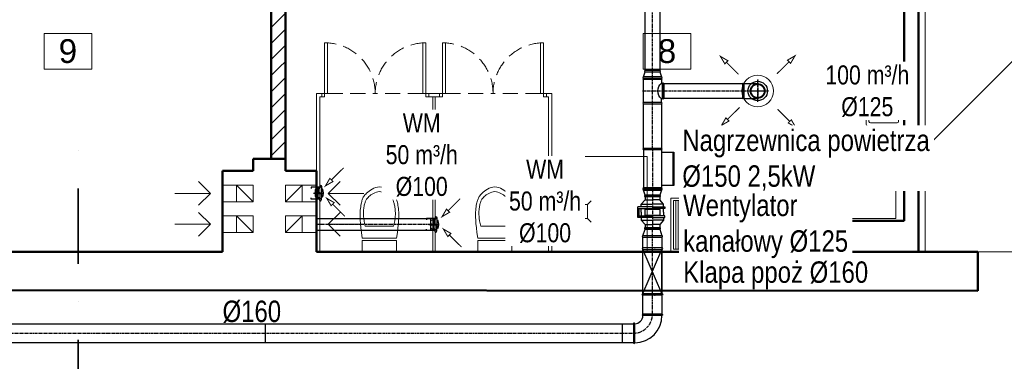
# Model space of a CAD drawing. Header units: millimetres. Extents: x 168402 to 202341, y 205146 to 229271.
# Tile 3 of 56: x 174197 to 175025, y 205809 to 206096. Entities that reach past the tile are written whole.
import ezdxf
from ezdxf.enums import TextEntityAlignment as Align

# ---------------------------------------------------------------- set-up
doc = ezdxf.new("R2010")
doc.units = ezdxf.units.MM
for name, pattern in [('CENTER', [10.16, 6.35, -1.27, 1.27, -1.27]), ('DASHDOT', [25.4, 12.7, -6.35, 0, -6.35]), ('DASHED', [19.05, 12.7, -6.35])]:
    doc.linetypes.add(name, pattern=pattern)
doc.layers.get('0').update_dxf_attribs({"lineweight": 0})
for name, color, linetype, lineweight in [('DRZWI I OKNA', 30, 'Continuous', 9), ('IS_nawiew', 92, 'Continuous', 30), ('kreskowanie', 9, 'Continuous', 5), ('linia - gruba - projektowana', 170, 'Continuous', 50), ('linia - kreskowanie', 9, 'Continuous', 5), ('linia - meble', 5, 'Continuous', 9), ('linia - rzut - gruba - istn.', 250, 'Continuous', 50), ('LINIA CIENKA', 7, 'Continuous', 13), ('LINIA UMEBLOWANIE', 252, 'Continuous', 5), ('OPISY', 251, 'Continuous', 9), ('WOD-KAN', 170, 'Continuous', 9), ('ściana_istniejąca', 7, 'Continuous', 35)]:
    doc.layers.add(name, color=color, linetype=linetype, lineweight=lineweight)
for name, color, linetype in [('WEN_NAW1_ATRYBUT', 6, 'Continuous'), ('WEN_NAW1_OSIE', 250, 'CENTER'), ('WEN_NAW1_ZLICZAC', 150, 'Continuous'), ('WEN_WYW_ATRYBUT', 6, 'Continuous'), ('WEN_WYW_OSIE', 252, 'CENTER'), ('WEN_WYW_ZLICZAC', 1, 'Continuous')]:
    doc.layers.add(name, color=color, linetype=linetype)
doc.styles.add('simplex', font='arial.ttf')
doc.styles.add('STYL_WENTYLE', font='arial.ttf', dxfattribs={"width": 0.8})
pattern_1 = [(45, (-194528.292, -220675.846), (-6.7351921, 6.7351921), [])]

# ---------------------------------------------------------------- blocks, each defined once
blk = doc.blocks.new('KURML-100-C_11')
at = {"ltscale": 4}
for p, q in [((-36.99, 13.7), (-3.425, 13.7)), ((-3.425, 32.195), (-3.425, -15.6)), ((3.425, 32.195), (3.425, -15.6)), ((36.99, 13.7), (3.425, 13.7)), ((-54.8, -12), (-3.425, -12)), ((54.8, -12), (3.425, -12))]:
    blk.add_line(p, q, dxfattribs=at)
for points in [[(-68.5, 0, 0.35032231), (-54.8, -12, 0.1391301), (-36.99, 13.7, 0.1391301)], [(-46.58, 10.96), (-38.36, 16.44), (-38.36, 27.4, -0.41421356), (-27.4, 38.36), (27.4, 38.36, -0.41421356), (38.36, 27.4), (38.36, 16.44), (46.58, 10.96)], [(68.5, 0, -0.35032231), (54.8, -12, -0.1391301), (36.99, 13.7, -0.1391301)]]:
    blk.add_lwpolyline(points, format="xyb", dxfattribs=at)
for points in [[(-61.65, 0), (-50, 0), (-50, 75), (-39.73, 75)], [(-6.165, 38.36), (-6.165, 32.195), (6.165, 32.195), (6.165, 38.36)], [(-3.425, 38.36), (-3.425, 44.525), (3.425, 44.525), (3.425, 38.36)], [(61.65, 0), (50, 0), (50, 75), (39.73, 75)]]:
    blk.add_lwpolyline(points, dxfattribs=at)
blk.add_lwpolyline([(-34.25, -15.6), (34.25, -15.6), (37.675, -17.81, -0.25454545), (-37.675, -17.81)], format="xyb", close=True, dxfattribs=at)
for p in [(0, 0), (0, -27.4)]:
    blk.add_point(p, dxfattribs=at)
at = {"layer": 'WEN_WYW_OSIE', "ltscale": 4}
for p, q in [((-8.4, 0), (8.4, 0)), ((0, 54.8), (0, -27.4))]:
    blk.add_line(p, q, dxfattribs=at)
at = {"layer": 'WEN_WYW_ATRYBUT', "ltscale": 4, "style": 'STYL_WENTYLE', "width": 0.8, "flags": 8}
blk.add_attdef('WENTYLE', text='', height=50, dxfattribs=at).set_placement((0, 0), align=Align.BOTTOM_LEFT)
blk = doc.blocks.new('SR-100CWYW_958-2584218934_14')
at = {"ltscale": 4}
blk.add_lwpolyline([(0, -50), (0, 50), (958.3, 50), (958.3, -50)], close=True, dxfattribs=at)
for p in [(0, 0), (958.3, 0)]:
    blk.add_point(p, dxfattribs=at)
at = {"layer": 'WEN_WYW_OSIE', "ltscale": 4}
blk.add_line((0, 0), (958.3, 0), dxfattribs=at)
at = {"layer": 'WEN_WYW_ATRYBUT', "ltscale": 4, "style": 'STYL_WENTYLE', "width": 0.8, "flags": 8}
blk.add_attdef('WENTYLE', text='', height=50, dxfattribs=at).set_placement((479.1, 0), align=Align.BOTTOM_LEFT)
at = {"layer": 'WEN_WYW_OSIE', "ltscale": 4, "style": 'STYL_WENTYLE', "width": 0.8, "flags": 8}
blk.add_attdef('FI_KANALU', text='', height=40, dxfattribs=at).set_placement((479.1, 100), align=Align.MIDDLE_CENTER)
blk = doc.blocks.new('WentyleSpiroDV-PP_125-320_12')
for p, q in [((63.7, 94), (26.1, 62.5)), ((85.2, 94), (63.7, 94)), ((63.7, 94), (63.7, 0)), ((131, 94), (101.2, 94)), ((131, 94), (160.8, 94)), ((176.8, 94), (198.3, 94)), ((198.3, 94), (198.3, 0)), ((198.3, 94), (235.9, 62.5)), ((0, 62.5), (26.1, 62.5)), ((0, 62.5), (0, -62.5)), ((26.1, 62.5), (26.1, 0)), ((26.1, -62.5), (26.1, 0)), ((63.7, -94), (63.7, 0)), ((85.2, 0), (85.2, -123.7)), ((101.2, -123.7), (101.2, 0)), ((160.8, -123.7), (160.8, 0)), ((176.8, 0), (176.8, -123.7)), ((198.3, -94), (198.3, 0)), ((235.9, 62.5), (235.9, 0)), ((235.9, 62.5), (262, 62.5)), ((235.9, -62.5), (235.9, 0)), ((262, -62.5), (262, 62.5)), ((262, 62.5), (262, -62.5)), ((0, -62.5), (26.1, -62.5)), ((63.7, -94), (26.1, -62.5)), ((198.3, -94), (235.9, -62.5)), ((235.9, -62.5), (262, -62.5)), ((85.2, -94), (63.7, -94)), ((176.8, -123.7), (85.2, -123.7)), ((131, -94), (101.2, -94)), ((160.8, -112.7), (101.2, -112.7)), ((131, -94), (160.8, -94)), ((176.8, -94), (198.3, -94))]:
    blk.add_line(p, q)
for points in [[(85.2, 0), (85.2, 101.9, -0.414214), (88.1, 104.8), (98.3, 104.8, -0.414214), (101.2, 101.9), (101.2, 0)], [(176.8, 0), (176.8, 101.9, 0.414214), (173.9, 104.8), (163.7, 104.8, 0.414214), (160.8, 101.9), (160.8, 0)]]:
    blk.add_lwpolyline(points, format="xyb")
blk.add_lwpolyline([(107.2, -64.5), (155.3, -64.5), (155.3, 63.7), (107.2, 63.7)], close=True)
blk = doc.blocks.new('DV-PP_125320_12')
at = {"ltscale": 4}
for p in [(0, 0), (262, 0)]:
    blk.add_point(p, dxfattribs=at)
at = {"layer": 'WEN_NAW1_OSIE', "ltscale": 4}
blk.add_line((0, 0), (262, 0), dxfattribs=at)
at = {"ltscale": 4}
blk.add_blockref('WentyleSpiroDV-PP_125-320_12', (0, 0), dxfattribs=at)
at = {"layer": 'WEN_NAW1_ATRYBUT', "ltscale": 4, "style": 'STYL_WENTYLE', "width": 0.8, "flags": 8}
blk.add_attdef('WENTYLE', text='', height=50, dxfattribs=at).set_placement((0, 0), align=Align.BOTTOM_LEFT)
blk = doc.blocks.new('B16090CNW1_23')
at = {"ltscale": 4}
for points in [[(-160, -80), (-160, 80, -1), (-148.8, 80), (-148.8, -80, -1)], [(-80, -160), (80, -160, 1), (80, -148.8), (-80, -148.8, 1)]]:
    blk.add_lwpolyline(points, format="xyb", close=True, dxfattribs=at)
for radius in [228.8, 68.8]:
    blk.add_arc((-148.8, -148.8), radius, 0, 90, dxfattribs=at)
for p in [(-160, 0), (0, -160)]:
    blk.add_point(p, dxfattribs=at)
at = {"layer": 'WEN_NAW1_OSIE', "ltscale": 4}
blk.add_arc((-160, -160), 160, 0, 90, dxfattribs=at)
at = {"layer": 'WEN_NAW1_ATRYBUT', "ltscale": 4, "style": 'STYL_WENTYLE', "width": 0.8, "flags": 8}
blk.add_attdef('WENTYLE', text='', height=50, dxfattribs=at).set_placement((-80, -160), align=Align.BOTTOM_LEFT)
blk = doc.blocks.new('SR-160CNW1_6090-5360229558_14')
at = {"ltscale": 4}
for p, q in [((3000, -80), (3000, 80)), ((6000, -80), (6000, 80))]:
    blk.add_line(p, q, dxfattribs=at)
blk.add_lwpolyline([(0, -80), (0, 80), (6090.5, 80), (6090.5, -80)], close=True, dxfattribs=at)
for p in [(0, 0), (6090.5, 0)]:
    blk.add_point(p, dxfattribs=at)
at = {"layer": 'WEN_NAW1_OSIE', "ltscale": 4}
blk.add_line((0, 0), (6090.5, 0), dxfattribs=at)
at = {"layer": 'WEN_NAW1_ATRYBUT', "ltscale": 4, "style": 'STYL_WENTYLE', "width": 0.8, "flags": 8}
blk.add_attdef('WENTYLE', text='', height=50, dxfattribs=at).set_placement((3045.3, 0), align=Align.BOTTOM_LEFT)
at = {"layer": 'WEN_NAW1_OSIE', "ltscale": 4, "style": 'STYL_WENTYLE', "width": 0.8, "flags": 8}
blk.add_attdef('FI_KANALU', text='', height=40, dxfattribs=at).set_placement((3045.3, 40), align=Align.MIDDLE_CENTER)
blk = doc.blocks.new('RCL160125CNW1_11')
at = {"ltscale": 4}
for p, q in [((11.2, 80), (66.8, 62.5)), ((66.8, -62.5), (11.2, -80))]:
    blk.add_line(p, q, dxfattribs=at)
for points in [[(0, 80), (0, -80, 1), (11.2, -80), (11.2, 80, 1)], [(78, -62.5), (78, 62.5, 1), (66.8, 62.5), (66.8, -62.5, 1)]]:
    blk.add_lwpolyline(points, format="xyb", close=True, dxfattribs=at)
for p in [(0, 0), (78, 0)]:
    blk.add_point(p, dxfattribs=at)
at = {"layer": 'WEN_NAW1_OSIE', "ltscale": 4}
blk.add_line((0, 0), (78, 0), dxfattribs=at)
at = {"layer": 'WEN_NAW1_ATRYBUT', "ltscale": 4, "style": 'STYL_WENTYLE', "width": 0.8, "flags": 8}
blk.add_attdef('WENTYLE', text='', height=50, dxfattribs=at).set_placement((0, 0), align=Align.BOTTOM_LEFT)
blk = doc.blocks.new('SR-160CNW1_647-8922781505_14')
at = {"ltscale": 4}
blk.add_lwpolyline([(0, -80), (0, 80), (647.9, 80), (647.9, -80)], close=True, dxfattribs=at)
for p in [(0, 0), (647.9, 0)]:
    blk.add_point(p, dxfattribs=at)
at = {"layer": 'WEN_NAW1_OSIE', "ltscale": 4}
blk.add_line((0, 0), (647.9, 0), dxfattribs=at)
at = {"layer": 'WEN_NAW1_ATRYBUT', "ltscale": 4, "style": 'STYL_WENTYLE', "width": 0.8, "flags": 8}
blk.add_attdef('WENTYLE', text='', height=50, dxfattribs=at).set_placement((323.9, 0), align=Align.BOTTOM_LEFT)
at = {"layer": 'WEN_NAW1_OSIE', "ltscale": 4, "style": 'STYL_WENTYLE', "width": 0.8, "flags": 8}
blk.add_attdef('FI_KANALU', text='', height=40, dxfattribs=at).set_placement((323.9, 40), align=Align.MIDDLE_CENTER)
blk = doc.blocks.new('RCL150125CNW1_11')
at = {"ltscale": 4}
for p, q in [((10.5, 75), (53.5, 62.5)), ((53.5, -62.5), (10.5, -75))]:
    blk.add_line(p, q, dxfattribs=at)
for points in [[(0, 75), (0, -75, 1), (10.5, -75), (10.5, 75, 1)], [(64, -62.5), (64, 62.5, 1), (53.5, 62.5), (53.5, -62.5, 1)]]:
    blk.add_lwpolyline(points, format="xyb", close=True, dxfattribs=at)
for p in [(0, 0), (64, 0)]:
    blk.add_point(p, dxfattribs=at)
at = {"layer": 'WEN_NAW1_OSIE', "ltscale": 4}
blk.add_line((0, 0), (64, 0), dxfattribs=at)
at = {"layer": 'WEN_NAW1_ATRYBUT', "ltscale": 4, "style": 'STYL_WENTYLE', "width": 0.8, "flags": 8}
blk.add_attdef('WENTYLE', text='', height=50, dxfattribs=at).set_placement((0, 0), align=Align.BOTTOM_LEFT)
blk = doc.blocks.new('HDE-15020_11')
at = {"ltscale": 4}
for p, q in [((30, 170), (310, 170)), ((10.5, 75), (329.5, 75)), ((10.5, -75), (329.5, -75))]:
    blk.add_line(p, q, dxfattribs=at)
blk.add_lwpolyline([(30, 75), (30, 180), (310, 180), (310, 75)], dxfattribs=at)
for points in [[(0, -75), (0, 75, -1), (10.5, 75), (10.5, -75, -1)], [(340, -75), (340, 75, 1), (329.5, 75), (329.5, -75, 1)]]:
    blk.add_lwpolyline(points, format="xyb", close=True, dxfattribs=at)
for p in [(0, 0), (340, 0)]:
    blk.add_point(p, dxfattribs=at)
at = {"layer": 'WEN_NAW1_OSIE', "ltscale": 4}
blk.add_line((0, 0), (340, 0), dxfattribs=at)
at = {"layer": 'WEN_NAW1_ATRYBUT', "ltscale": 4, "style": 'STYL_WENTYLE', "width": 0.8, "flags": 8}
blk.add_attdef('WENTYLE', text='', height=50, dxfattribs=at).set_placement((170, 340), align=Align.BOTTOM_LEFT)
blk = doc.blocks.new('SR-150CNW1_375-6131038925_14')
at = {"ltscale": 4}
blk.add_lwpolyline([(0, -75), (0, 75), (375.6, 75), (375.6, -75)], close=True, dxfattribs=at)
for p in [(0, 0), (375.6, 0)]:
    blk.add_point(p, dxfattribs=at)
at = {"layer": 'WEN_NAW1_OSIE', "ltscale": 4}
blk.add_line((0, 0), (375.6, 0), dxfattribs=at)
at = {"layer": 'WEN_NAW1_ATRYBUT', "ltscale": 4, "style": 'STYL_WENTYLE', "width": 0.8, "flags": 8}
blk.add_attdef('WENTYLE', text='', height=50, dxfattribs=at).set_placement((187.8, 0), align=Align.BOTTOM_LEFT)
at = {"layer": 'WEN_NAW1_OSIE', "ltscale": 4, "style": 'STYL_WENTYLE', "width": 0.8, "flags": 8}
blk.add_attdef('FI_KANALU', text='', height=40, dxfattribs=at).set_placement((187.8, 37.5), align=Align.MIDDLE_CENTER)
blk = doc.blocks.new('TCP150125CNW1_12')
at = {"ltscale": 4}
blk.add_line((-10.5, -75), (-204.5, -75), dxfattribs=at)
for points in [[(-204.5, 75), (-174.5, 75, 0.414214), (-170, 79.5), (-170, 84.5)], [(-10.5, 75), (-40.5, 75, -0.414214), (-45, 79.5), (-45, 84.5)], [(-40.5, 75, -0.447761), (-174.5, 75, -0.447761)]]:
    blk.add_lwpolyline(points, format="xyb", dxfattribs=at)
for points in [[(-170, 95), (-45, 95, -1), (-45, 84.5), (-170, 84.5, -1)], [(-215, -75), (-215, 75, -1), (-204.5, 75), (-204.5, -75, -1)], [(0, -75), (0, 75, 1), (-10.5, 75), (-10.5, -75, 1)]]:
    blk.add_lwpolyline(points, format="xyb", close=True, dxfattribs=at)
for p in [(-107.5, 95), (-215, 0), (0, 0)]:
    blk.add_point(p, dxfattribs=at)
at = {"layer": 'WEN_NAW1_OSIE', "ltscale": 4}
for p, q in [((-107.5, -85), (-107.5, 95)), ((0, 0), (-215, 0))]:
    blk.add_line(p, q, dxfattribs=at)
at = {"layer": 'WEN_NAW1_ATRYBUT', "ltscale": 4, "style": 'STYL_WENTYLE', "width": 0.8, "flags": 8}
blk.add_attdef('WENTYLE', text='', height=50, dxfattribs=at).set_placement((-375.3, 0), align=Align.BOTTOM_LEFT)
blk = doc.blocks.new('SR-125CNW1_664-4071665269_14')
at = {"ltscale": 4}
blk.add_lwpolyline([(0, -62.5), (0, 62.5), (664.4, 62.5), (664.4, -62.5)], close=True, dxfattribs=at)
for p in [(0, 0), (664.4, 0)]:
    blk.add_point(p, dxfattribs=at)
at = {"layer": 'WEN_NAW1_OSIE', "ltscale": 4}
blk.add_line((0, 0), (664.4, 0), dxfattribs=at)
at = {"layer": 'WEN_NAW1_ATRYBUT', "ltscale": 4, "style": 'STYL_WENTYLE', "width": 0.8, "flags": 8}
blk.add_attdef('WENTYLE', text='', height=50, dxfattribs=at).set_placement((332.2, 0), align=Align.BOTTOM_LEFT)
at = {"layer": 'WEN_NAW1_OSIE', "ltscale": 4, "style": 'STYL_WENTYLE', "width": 0.8, "flags": 8}
blk.add_attdef('FI_KANALU', text='', height=40, dxfattribs=at).set_placement((332.2, 125), align=Align.MIDDLE_CENTER)
blk = doc.blocks.new('B12590CNW1_13')
at = {"ltscale": 4}
for p, q in [((-62.5, 8.75), (-62.5, 125)), ((62.5, 8.75), (62.5, 125))]:
    blk.add_line(p, q, dxfattribs=at)
blk.add_lwpolyline([(62.5, 0), (-62.5, 0, -1), (-62.5, 8.75), (62.5, 8.75, -1)], format="xyb", close=True, dxfattribs=at)
blk.add_circle((0, 125), 62.5, dxfattribs=at)
blk.add_point((0, 0), dxfattribs=at)
at = {"layer": 'WEN_NAW1_OSIE', "ltscale": 4}
for p, q in [((0, 0), (0, 192.5)), ((-67.5, 125), (67.5, 125))]:
    blk.add_line(p, q, dxfattribs=at)
at = {"layer": 'WEN_NAW1_ATRYBUT', "ltscale": 4, "style": 'STYL_WENTYLE', "width": 0.8, "flags": 8}
blk.add_attdef('WENTYLE', text='', height=50, dxfattribs=at).set_placement((62.5, 0), align=Align.BOTTOM_LEFT)
blk = doc.blocks.new('SR-125CNW1_2539-3024312917_14')
at = {"ltscale": 4}
blk.add_lwpolyline([(0, -62.5), (0, 62.5), (2539.3, 62.5), (2539.3, -62.5)], close=True, dxfattribs=at)
for p in [(0, 0), (2539.3, 0)]:
    blk.add_point(p, dxfattribs=at)
at = {"layer": 'WEN_NAW1_OSIE', "ltscale": 4}
blk.add_line((0, 0), (2539.3, 0), dxfattribs=at)
at = {"layer": 'WEN_NAW1_ATRYBUT', "ltscale": 4, "style": 'STYL_WENTYLE', "width": 0.8, "flags": 8}
blk.add_attdef('WENTYLE', text='', height=50, dxfattribs=at).set_placement((1269.7, 0), align=Align.BOTTOM_LEFT)
at = {"layer": 'WEN_NAW1_OSIE', "ltscale": 4, "style": 'STYL_WENTYLE', "width": 0.8, "flags": 8}
blk.add_attdef('FI_KANALU', text='', height=40, dxfattribs=at).set_placement((1269.7, 125), align=Align.MIDDLE_CENTER)
blk = doc.blocks.new('KURML-125-C_12')
at = {"ltscale": 4}
for radius in [82, 57.4]:
    blk.add_circle((0, 0), radius, dxfattribs=at)
for p in [(0, 90.2), (0, 0)]:
    blk.add_point(p, dxfattribs=at)
at = {"layer": 'WEN_NAW1_OSIE', "ltscale": 4}
for p, q in [((0, -90.2), (0, 90.2)), ((-90.2, 0), (90.2, 0))]:
    blk.add_line(p, q, dxfattribs=at)
at = {"layer": 'WEN_NAW1_ATRYBUT', "ltscale": 4, "style": 'STYL_WENTYLE', "width": 0.8, "flags": 8}
blk.add_attdef('WENTYLE', text='', height=50, dxfattribs=at).set_placement((0, 0), align=Align.BOTTOM_LEFT)
blk = doc.blocks.new('G$C9486D961')
at = {"color": 0, "const_width": 0.874}
for points in [[(16.46, 45.69), (6.25, 55.86), (4.96, 54.56), (1.24, 60.85), (7.54, 57.16), (6.25, 55.86)], [(48.71, 46.21), (58.93, 56.38), (60.22, 55.08), (63.94, 61.36), (57.64, 57.67), (58.93, 56.38)], [(17.34, 18.02), (7.13, 7.85), (5.83, 9.15), (2.11, 2.86), (8.42, 6.56), (7.13, 7.85)], [(49.31, 16.39), (59.52, 6.22), (60.81, 7.52), (64.53, 1.23), (58.23, 4.92), (59.52, 6.22)]]:
    blk.add_lwpolyline(points, dxfattribs=at)
blk.add_circle((32.54, 31.76), 13.21)
blk = doc.blocks.new('PÓŁKA ZE STALI')
at = {"layer": 'LINIA UMEBLOWANIE'}
for p, q in [((13251.78, 1323.45), (13251.78, 1379.45)), ((13251.78, 1379.45), (13292.78, 1379.45)), ((13292.78, 1377.45), (13251.78, 1377.45)), ((13292.78, 1375.45), (13251.78, 1375.45)), ((13292.78, 1379.45), (13292.78, 1323.45)), ((13292.78, 1373.45), (13251.78, 1373.45)), ((13292.78, 1371.45), (13251.78, 1371.45)), ((13292.78, 1369.45), (13251.78, 1369.45)), ((13292.78, 1367.45), (13251.78, 1367.45)), ((13292.78, 1365.45), (13251.78, 1365.45)), ((13292.78, 1363.45), (13251.78, 1363.45)), ((13292.78, 1361.45), (13251.78, 1361.45)), ((13292.78, 1359.45), (13251.78, 1359.45)), ((13292.78, 1357.45), (13251.78, 1357.45)), ((13292.78, 1355.45), (13251.78, 1355.45)), ((13292.78, 1353.45), (13251.78, 1353.45)), ((13292.78, 1351.45), (13251.78, 1351.45)), ((13292.78, 1349.45), (13251.78, 1349.45)), ((13292.78, 1347.45), (13251.78, 1347.45)), ((13292.78, 1345.45), (13251.78, 1345.45)), ((13292.78, 1343.45), (13251.78, 1343.45)), ((13292.78, 1341.45), (13251.78, 1341.45)), ((13292.78, 1339.45), (13251.78, 1339.45)), ((13292.78, 1337.45), (13251.78, 1337.45)), ((13292.78, 1335.45), (13251.78, 1335.45)), ((13292.78, 1333.45), (13251.78, 1333.45)), ((13292.78, 1331.45), (13251.78, 1331.45)), ((13292.78, 1329.45), (13251.78, 1329.45)), ((13292.78, 1327.45), (13251.78, 1327.45)), ((13292.78, 1325.45), (13251.78, 1325.45)), ((13292.78, 1323.45), (13251.78, 1323.45))]:
    blk.add_line(p, q, dxfattribs=at)
blk.add_lwpolyline([(13294.78, 1321.45), (13249.78, 1321.45), (13249.78, 1381.45), (13294.78, 1381.45), (13294.78, 1321.45)], dxfattribs=at)
blk = doc.blocks.new('G$C2A3AD980')
at = {"layer": 'kreskowanie'}
h = blk.add_hatch(dxfattribs=at)
h.set_pattern_fill('ANSI31', color=252, scale=3)
h.set_pattern_definition(pattern_1)
h.paths.add_polyline_path([(1277.98, 580), (1289.98, 580), (1289.98, 630), (1277.98, 630)])
h.paths.add_polyline_path([(1277.98, 553), (1289.98, 553), (1289.98, 580), (1277.98, 580)])
h.paths.add_polyline_path([(1137, 789), (1137, 777), (1262.97, 777), (1262.97, 779), (1262.98, 789)])
h = blk.add_hatch(dxfattribs=at)
h.set_pattern_fill('ANSI31', color=252, scale=3)
h.set_pattern_definition(pattern_1)
h.paths.add_polyline_path([(1278, 630), (1290, 630), (1290, 777), (1278, 777)])
at = {"layer": 'linia - kreskowanie'}
h = blk.add_hatch(dxfattribs=at)
h.set_pattern_fill('ANSI31', color=252, scale=40)
h.set_pattern_definition([(45, (-137908.59, -188419.79), (-89.80256, 89.80256), [])])
h.paths.add_polyline_path([(4304.43, 1502.92), (4311.52, 1528.83), (4535.21, 1553.06), (4434.74, 2480.63), (1507.36, 2163.55), (1575.53, 1534.23), (1712.25, 1549.04), (1712.17, 1321.49), (1712.17, 1120.89), (1822.04, 1120.89), (1822.04, 462.89), (4539.79, 462.89), (4539.79, 1095.89), (4304.86, 1095.89)])
at = {"layer": 'DRZWI I OKNA', "color": 252}
for p, q in [((1322.97, 608), (1322.97, 650.5)), ((1322.97, 650.5), (1325.47, 650.5)), ((1325.47, 650.5), (1325.47, 608)), ((1407.97, 650.5), (1405.47, 650.5)), ((1405.47, 650.5), (1405.47, 608)), ((1407.97, 608), (1407.97, 650.5)), ((1421.97, 608), (1421.97, 650.5)), ((1421.97, 650.5), (1424.47, 650.5)), ((1424.47, 650.5), (1424.47, 608)), ((1506.97, 650.5), (1504.47, 650.5)), ((1504.47, 650.5), (1504.47, 608)), ((1506.97, 608), (1506.97, 650.5)), ((1322.97, 608), (1320.47, 608)), ((1322.97, 605), (1320.47, 605)), ((1322.97, 605), (1322.97, 608)), ((1325.47, 608), (1322.97, 608)), ((1405.47, 608), (1407.97, 608)), ((1407.97, 605), (1407.97, 608)), ((1407.97, 608), (1410.47, 608)), ((1407.97, 605), (1410.47, 605)), ((1421.97, 608), (1419.47, 608)), ((1421.97, 605), (1419.47, 605)), ((1421.97, 605), (1421.97, 608)), ((1424.47, 608), (1421.97, 608)), ((1504.47, 608), (1506.97, 608)), ((1506.97, 605), (1506.97, 608)), ((1506.97, 608), (1509.47, 608)), ((1506.97, 605), (1509.47, 605))]:
    blk.add_line(p, q, dxfattribs=at)
at = {"layer": 'DRZWI I OKNA', "color": 252, "linetype": 'DASHED'}
for p, q in [((1325.47, 608), (1365.47, 608)), ((1405.47, 608), (1365.47, 608)), ((1424.47, 608), (1464.47, 608)), ((1504.47, 608), (1464.47, 608))]:
    blk.add_line(p, q, dxfattribs=at)
for centre, start, end in [((1322.97, 608), 0, 90), ((1407.97, 608), 90, 180), ((1421.97, 608), 0, 90), ((1506.97, 608), 90, 180)]:
    blk.add_arc(centre, 42.5, start, end, dxfattribs=at)
at = {"layer": 'linia - gruba - projektowana', "color": 252}
for p, q in [((1810, 501), (1810, 1108)), ((1822, 475), (1822, 1108)), ((1263, 543), (1263, 553)), ((1290, 553), (1263, 553)), ((1290, 543), (1290, 553)), ((1237, 475), (1237, 543)), ((1263, 543), (1237, 543)), ((1316, 543), (1290, 543)), ((1316, 475), (1316, 543)), ((1746, 475), (1746, 501)), ((1746, 501), (1810, 501)), ((1237, 475), (841.5, 475)), ((1316, 475), (1746, 475)), ((1746, 475), (1872, 475)), ((1822, 475), (1872, 475)), ((1872, 442), (1872, 475)), ((1872, 442), (930.17, 442.65))]:
    blk.add_line(p, q, dxfattribs=at)
at = {"layer": 'linia - meble', "color": 3}
for p, q in [((1357.08, 496.33), (1380.92, 496.33)), ((1454.08, 496.33), (1477.92, 496.33)), ((1354.6, 486.3), (1383.4, 486.3)), ((1354.6, 484.3), (1354.6, 474.5)), ((1354.6, 484.3), (1383.4, 484.3)), ((1383.4, 484.3), (1383.4, 474.5)), ((1451.6, 486.3), (1480.4, 486.3)), ((1451.6, 484.3), (1451.6, 474.5)), ((1451.6, 484.3), (1480.4, 484.3)), ((1480.4, 484.3), (1480.4, 474.5))]:
    blk.add_line(p, q, dxfattribs=at)
for points in [[(1354.6, 486.3), (1353.94, 491.04), (1353.45, 495.12), (1353.11, 498.61), (1352.89, 501.58), (1352.79, 504.12), (1352.77, 506.28), (1352.83, 508.16), (1352.93, 509.81), (1353.07, 511.32), (1353.24, 512.69), (1353.43, 513.93), (1353.64, 515.07), (1353.87, 516.1), (1354.11, 517.03), (1354.35, 517.89), (1354.6, 518.67), (1354.85, 519.4), (1355.13, 520.07), (1355.44, 520.72), (1355.81, 521.36), (1356.26, 522.01), (1356.8, 522.68), (1357.47, 523.4), (1358.27, 524.17), (1359.22, 525.02), (1360.31, 525.9), (1361.53, 526.77), (1362.86, 527.59), (1364.29, 528.32), (1365.79, 528.9), (1367.37, 529.31), (1369, 529.5)], [(1357.08, 496.33), (1356.55, 498.75), (1356.16, 500.92), (1355.88, 502.87), (1355.71, 504.62), (1355.63, 506.19), (1355.62, 507.61), (1355.66, 508.9), (1355.75, 510.08), (1355.86, 511.17), (1355.99, 512.19), (1356.15, 513.13), (1356.31, 513.99), (1356.49, 514.79), (1356.68, 515.53), (1356.88, 516.21), (1357.08, 516.84), (1357.28, 517.42), (1357.5, 517.96), (1357.76, 518.48), (1358.06, 518.99), (1358.43, 519.51), (1358.88, 520.04), (1359.44, 520.62), (1360.11, 521.24), (1360.92, 521.91), (1361.84, 522.62), (1362.86, 523.31), (1363.97, 523.97), (1365.16, 524.55), (1366.4, 525.02), (1367.69, 525.35), (1369, 525.5)], [(1383.4, 486.3), (1384.06, 491.04), (1384.55, 495.12), (1384.89, 498.61), (1385.11, 501.58), (1385.21, 504.12), (1385.23, 506.28), (1385.17, 508.16), (1385.07, 509.81), (1384.93, 511.32), (1384.76, 512.69), (1384.57, 513.93), (1384.36, 515.07), (1384.13, 516.1), (1383.89, 517.03), (1383.65, 517.89), (1383.4, 518.67), (1383.15, 519.4), (1382.87, 520.07), (1382.56, 520.72), (1382.19, 521.36), (1381.74, 522.01), (1381.2, 522.68), (1380.53, 523.4), (1379.73, 524.17), (1378.78, 525.02), (1377.69, 525.9), (1376.47, 526.77), (1375.14, 527.59), (1373.71, 528.32), (1372.21, 528.9), (1370.63, 529.31), (1369, 529.5)], [(1380.92, 496.33), (1381.45, 498.75), (1381.84, 500.92), (1382.12, 502.87), (1382.29, 504.62), (1382.37, 506.19), (1382.38, 507.61), (1382.34, 508.9), (1382.25, 510.08), (1382.14, 511.17), (1382.01, 512.19), (1381.85, 513.13), (1381.69, 513.99), (1381.51, 514.79), (1381.32, 515.53), (1381.12, 516.21), (1380.92, 516.84), (1380.72, 517.42), (1380.5, 517.96), (1380.24, 518.48), (1379.94, 518.99), (1379.57, 519.51), (1379.12, 520.04), (1378.56, 520.62), (1377.89, 521.24), (1377.08, 521.91), (1376.16, 522.62), (1375.14, 523.31), (1374.03, 523.97), (1372.84, 524.55), (1371.6, 525.02), (1370.31, 525.35), (1369, 525.5)], [(1451.6, 486.3), (1450.94, 491.04), (1450.45, 495.12), (1450.11, 498.61), (1449.89, 501.58), (1449.79, 504.12), (1449.77, 506.28), (1449.83, 508.16), (1449.93, 509.81), (1450.07, 511.32), (1450.24, 512.69), (1450.43, 513.93), (1450.64, 515.07), (1450.87, 516.1), (1451.11, 517.03), (1451.35, 517.89), (1451.6, 518.67), (1451.85, 519.4), (1452.13, 520.07), (1452.44, 520.72), (1452.81, 521.36), (1453.26, 522.01), (1453.8, 522.68), (1454.47, 523.4), (1455.27, 524.17), (1456.22, 525.02), (1457.31, 525.9), (1458.53, 526.77), (1459.86, 527.59), (1461.29, 528.32), (1462.79, 528.9), (1464.37, 529.31), (1466, 529.5)], [(1454.08, 496.33), (1453.55, 498.75), (1453.16, 500.92), (1452.88, 502.87), (1452.71, 504.62), (1452.63, 506.19), (1452.62, 507.61), (1452.66, 508.9), (1452.75, 510.08), (1452.86, 511.17), (1452.99, 512.19), (1453.15, 513.13), (1453.31, 513.99), (1453.49, 514.79), (1453.68, 515.53), (1453.88, 516.21), (1454.08, 516.84), (1454.28, 517.42), (1454.5, 517.96), (1454.76, 518.48), (1455.06, 518.99), (1455.43, 519.51), (1455.88, 520.04), (1456.44, 520.62), (1457.11, 521.24), (1457.92, 521.91), (1458.84, 522.62), (1459.86, 523.31), (1460.97, 523.97), (1462.16, 524.55), (1463.4, 525.02), (1464.69, 525.35), (1466, 525.5)], [(1480.4, 486.3), (1481.06, 491.04), (1481.55, 495.12), (1481.89, 498.61), (1482.11, 501.58), (1482.21, 504.12), (1482.23, 506.28), (1482.17, 508.16), (1482.07, 509.81), (1481.93, 511.32), (1481.76, 512.69), (1481.57, 513.93), (1481.36, 515.07), (1481.13, 516.1), (1480.89, 517.03), (1480.65, 517.89), (1480.4, 518.67), (1480.15, 519.4), (1479.87, 520.07), (1479.56, 520.72), (1479.19, 521.36), (1478.74, 522.01), (1478.2, 522.68), (1477.53, 523.4), (1476.73, 524.17), (1475.78, 525.02), (1474.69, 525.9), (1473.47, 526.77), (1472.14, 527.59), (1470.71, 528.32), (1469.21, 528.9), (1467.63, 529.31), (1466, 529.5)], [(1477.92, 496.33), (1478.45, 498.75), (1478.84, 500.92), (1479.12, 502.87), (1479.29, 504.62), (1479.37, 506.19), (1479.38, 507.61), (1479.34, 508.9), (1479.25, 510.08), (1479.14, 511.17), (1479.01, 512.19), (1478.85, 513.13), (1478.69, 513.99), (1478.51, 514.79), (1478.32, 515.53), (1478.12, 516.21), (1477.92, 516.84), (1477.72, 517.42), (1477.5, 517.96), (1477.24, 518.48), (1476.94, 518.99), (1476.57, 519.51), (1476.12, 520.04), (1475.56, 520.62), (1474.89, 521.24), (1474.08, 521.91), (1473.16, 522.62), (1472.14, 523.31), (1471.03, 523.97), (1469.84, 524.55), (1468.6, 525.02), (1467.31, 525.35), (1466, 525.5)]]:
    blk.add_lwpolyline(points, dxfattribs=at)
at = {"layer": 'linia - rzut - gruba - istn.', "color": 252, "ltscale": 1.2}
for p, q in [((1278, 553), (1278, 777)), ((1290, 553), (1290, 777))]:
    blk.add_line(p, q, dxfattribs=at)
at = {"layer": 'LINIA CIENKA', "color": 252}
for p, q in [((1316, 608), (1316, 475)), ((1320.5, 608), (1316, 608)), ((1319, 605), (1319, 475)), ((1320.5, 605), (1319, 605)), ((1320.5, 605), (1320.5, 608)), ((1410.47, 605), (1410.47, 608)), ((1410.47, 608), (1419.47, 608)), ((1415.97, 605), (1410.47, 605)), ((1413.97, 605.09), (1413.97, 475)), ((1415.97, 605.09), (1415.97, 475)), ((1419.47, 605), (1415.97, 605)), ((1419.47, 605), (1419.47, 608)), ((1419.47, 608), (1419.47, 608)), ((1509.47, 605), (1509.47, 608)), ((1509.47, 608), (1514, 608)), ((1509.47, 605), (1511, 605)), ((1511, 605), (1511, 475)), ((1514, 608), (1514, 475)), ((1217, 534), (1227, 524)), ((1249, 531), (1237, 531)), ((1249, 531), (1263, 517)), ((1304, 531), (1290, 517)), ((1304, 531), (1316, 531)), ((1336, 534), (1326, 524)), ((1227, 524), (1197, 524)), ((1217, 514), (1227, 524)), ((1326, 524), (1356, 524)), ((1336, 514), (1326, 524)), ((1249, 517), (1237, 517)), ((1304, 517), (1316, 517)), ((1217, 508), (1227, 498)), ((1249, 505), (1237, 505)), ((1249, 505), (1263, 491)), ((1304, 505), (1290, 491)), ((1304, 505), (1316, 505)), ((1336, 508), (1326, 498)), ((1227, 498), (1197, 498)), ((1217, 488), (1227, 498)), ((1326, 498), (1356, 498)), ((1336, 488), (1326, 498)), ((1249, 491), (1237, 491)), ((1304, 491), (1316, 491))]:
    blk.add_line(p, q, dxfattribs=at)
blk.add_lwpolyline([(4447.54, 2493.49), (1513.2, 2175.66), (1581.37, 1546.34), (1718.09, 1561.15), (1718.01, 1333.6), (1718.01, 1333.6), (1718.01, 1133), (1827.52, 1133), (1827.52, 475), (4545.63, 475), (4545.63, 1108), (4310.7, 1108), (4310.57, 1231.24)], dxfattribs=at)
for points in [[(1514, 475), (1594, 475.09), (1594, 555.09), (1514, 555.09)], [(1263, 531), (1249, 531), (1249, 517), (1263, 517)], [(1290, 531), (1304, 531), (1304, 517), (1290, 517)], [(1263, 505), (1249, 505), (1249, 491), (1263, 491)], [(1290, 505), (1304, 505), (1304, 491), (1290, 491)]]:
    blk.add_lwpolyline(points, close=True, dxfattribs=at)
at = {"layer": 'OPISY', "color": 252}
for points in [[(1087.2, 658.39), (1087.2, 628.39), (1127.2, 628.39), (1127.2, 658.39)], [(1590.64, 658.39), (1590.64, 628.39), (1630.64, 628.39), (1630.64, 658.39)]]:
    blk.add_lwpolyline(points, close=True, dxfattribs=at)
at = {"layer": 'WOD-KAN', "color": 3, "linetype": 'Continuous', "lineweight": 13}
for p, q in [((1779.2, 620.85), (1808.8, 620.85)), ((1778, 582.05), (1778, 619.65)), ((1780.4, 584.45), (1780.4, 617.25)), ((1781.6, 618.45), (1804, 618.45)), ((1805.2, 617.25), (1805.2, 584.45)), ((1810, 619.65), (1810, 582.05)), ((1802.68, 602.27), (1798.45, 601.74)), ((1798.45, 599.96), (1802.68, 599.43)), ((1806.8, 602.85), (1803.44, 602.53)), ((1803.44, 599.17), (1806.8, 598.85)), ((1803.62, 601.94), (1804.81, 601.94)), ((1804.81, 599.76), (1803.62, 599.76)), ((1804.81, 601.94), (1804.81, 599.76)), ((1808.8, 580.85), (1779.2, 580.85)), ((1804, 583.25), (1781.6, 583.25))]:
    blk.add_line(p, q, dxfattribs=at)
at = {"layer": 'WOD-KAN', "color": 3}
for p, q in [((1528.97, 517.76), (1531.97, 514.76)), ((1543.97, 514.76), (1546.97, 517.76)), ((1528.97, 499.76), (1531.97, 502.76)), ((1543.97, 502.76), (1546.97, 499.76))]:
    blk.add_line(p, q, dxfattribs=at)
at = {"layer": 'WOD-KAN', "color": 3, "linetype": 'Continuous', "lineweight": 13}
blk.add_lwpolyline([(1810.02, 571), (1760.02, 571), (1760.02, 501), (1810.02, 501), (1810.02, 571)], dxfattribs=at)
blk.add_lwpolyline([(1803.02, 569), (1762.02, 569), (1762.02, 503), (1803.02, 503)], close=True, dxfattribs=at)
at = {"layer": 'WOD-KAN', "color": 3}
blk.add_lwpolyline([(1531.97, 502.76), (1531.97, 514.76), (1543.97, 514.76), (1543.97, 502.76)], close=True, dxfattribs=at)
at = {"layer": 'WOD-KAN', "color": 3, "linetype": 'Continuous', "lineweight": 13}
for centre, radius in [((1791.63, 600.85), 1.93), ((1782.52, 536), 2.41), ((1806.44, 536), 0.997)]:
    blk.add_circle(centre, radius, dxfattribs=at)
for centre, radius, start, end in [((1779.2, 619.65), 1.2, 90, 180), ((1808.8, 619.65), 1.2, 0, 90), ((1781.6, 617.25), 1.2, 90, 180), ((1804, 617.25), 1.2, 0, 90), ((1798.56, 600.85), 0.895, 97.13892, 262.86108), ((1803.6, 600.85), 1.69, 122.77103, 237.22897), ((1803.62, 600.85), 1.09, 90, 270), ((1803.6, 600.85), 1.69, 95.16961, 122.77103), ((1803.6, 600.85), 1.69, 237.22897, 264.83039), ((1806.8, 600.85), 2, 270, 90), ((1779.2, 582.05), 1.2, 180, 270), ((1781.6, 584.45), 1.2, 180, 270), ((1804, 584.45), 1.2, 270, 0), ((1808.8, 582.05), 1.2, 270, 0)]:
    blk.add_arc(centre, radius, start, end, dxfattribs=at)
at = {"layer": 'ściana_istniejąca', "color": 252, "linetype": 'DASHDOT', "ltscale": 5}
blk.add_line((1115.93, 210.45), (1115.93, 565.85), dxfattribs=at)
at = {"layer": 'LINIA UMEBLOWANIE', "color": 252, "xscale": -1, "rotation": 270}
for p in [(292.55, -12774.78), (354.55, -12774.78)]:
    blk.add_blockref('PÓŁKA ZE STALI', p, dxfattribs=at)
at = {"layer": 'OPISY', "color": 252, "char_height": 20, "attachment_point": 5, "style": 'simplex'}
for s, insert, width in [('9', (1107.2, 643.39), 47.1802), ('8', (1610.64, 643.39), 40)]:
    blk.add_mtext(s, dxfattribs=dict(at, insert=insert, width=width))

msp = doc.modelspace()

# ---------------------------------------------------------------- block references
at = {"ltscale": 4}
msp.add_blockref('G$C2A3AD980', (173130.7, 205426.17), dxfattribs=at)

# ---------------------------------------------------------------- next in the draw order: linework, layer by layer
at = {"color": 0, "const_width": 0.874}
for points in [[(174469.55, 205971.59), (174459.33, 205961.42), (174458.04, 205962.72), (174454.32, 205956.43), (174460.62, 205960.12), (174459.33, 205961.42)], [(174470.65, 205930.86), (174460.43, 205941.03), (174459.14, 205939.74), (174455.42, 205946.02), (174461.72, 205942.33), (174460.43, 205941.03)]]:
    msp.add_lwpolyline(points, dxfattribs=at)
at = {"layer": 'WEN_NAW1_ZLICZAC', "ltscale": 4}
for p, q in [((174721.15, 205865.9), (174721.15, 205903.1)), ((174737.15, 205865.9), (174721.15, 205903.1)), ((174721.15, 205865.9), (174737.15, 205903.1)), ((174737.15, 205865.9), (174737.15, 205903.1)), ((174737.15, 205882.47), (174737.15, 205903.1))]:
    msp.add_line(p, q, dxfattribs=at)
for points in [[(174733.65, 205904.5), (174721.15, 205904.5, 1), (174721.15, 205903.1), (174733.65, 205903.1)], [(174730.2, 205903.1), (174737.15, 205903.1, 1), (174737.15, 205904.5), (174730.2, 205904.5)], [(174734.03, 205864.5), (174721.15, 205864.5, -1), (174721.15, 205865.9), (174734.03, 205865.9)], [(174730.89, 205865.9), (174737.15, 205865.9, -1), (174737.15, 205864.5), (174730.89, 205864.5)]]:
    msp.add_lwpolyline(points, format="xyb", dxfattribs=at)
for p in [(174731.15, 205904.5), (174731.15, 205864.5)]:
    msp.add_point(p, dxfattribs=at)

# ---------------------------------------------------------------- next in the draw order: block references
at = {"ltscale": 4}
msp.add_blockref('G$C9486D961', (174785.04, 206004.41), dxfattribs=at)
at = {"layer": 'WEN_NAW1_ZLICZAC', "ltscale": 4, "zscale": 0.1}
for name, p, xscale, yscale, rotation in [('SR-125CNW1_2539-3024312917_14', (174729.15, 206053.32), 0.1, 0.1, 90), ('TCP150125CNW1_12', (174729.15, 206025.42), 0.09999999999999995, 0.09999999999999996, 270), ('RCL150125CNW1_11', (174729.15, 206046.92), 0.09999999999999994, 0.1, 90), ('B12590CNW1_13', (174805.09, 206036.17), 0.1, 0.1, 270), ('SR-150CNW1_375-6131038925_14', (174729.15, 205987.86), 0.1, 0.1, 90), ('HDE-15020_11', (174729.15, 205987.86), 0.1, 0.1, 270), ('DV-PP_125320_12', (174729.15, 205947.46), 0.1, 0.1, 270), ('RCL150125CNW1_11', (174729.15, 205953.86), 0.09999999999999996, 0.1, 270), ('RCL160125CNW1_11', (174729.15, 205913.46), 0.1, 0.1, 90), ('SR-160CNW1_647-8922781505_14', (174729.15, 205848.67), 0.1, 0.1, 90), ('B16090CNW1_23', (174729.15, 205832.67), 0.1, 0.1, 270)]:
    msp.add_blockref(name, p, dxfattribs=dict(at, xscale=xscale, yscale=yscale, rotation=rotation))
for name, p, xscale, yscale in [('KURML-125-C_12', (174817.59, 206036.17), 0.09999999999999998, 0.09999999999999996), ('SR-125CNW1_664-4071665269_14', (174738.65, 206036.17), 0.1, 0.1), ('SR-160CNW1_6090-5360229558_14', (174104.09, 205832.67), 0.1, 0.1)]:
    msp.add_blockref(name, p, dxfattribs=dict(at, xscale=xscale, yscale=yscale))
at = {"layer": 'WEN_WYW_ZLICZAC', "ltscale": 4, "xscale": 0.1, "yscale": 0.1, "zscale": 0.1}
for name, p, rotation in [('KURML-100-C_11', (174449.7, 205950.36), 90), ('KURML-100-C_11', (174546.67, 205924.03), 90), ('SR-100CWYW_958-2584218934_14', (174542.52, 205924.03), 180)]:
    msp.add_blockref(name, p, dxfattribs=dict(at, rotation=rotation))

# ---------------------------------------------------------------- next in the draw order: texts
at = {"layer": 'IS_nawiew', "color": 0, "char_height": 16, "attachment_point": 1, "style": 'STYL_WENTYLE', "bg_fill": 3, "box_fill_scale": 1.2, "bg_fill_color": 7, "bg_fill_transparency": 0}
for s, insert in [('\\pxqc;100 m³/h\\P%%C125', (174874.43, 206057.68)), ('\\pxqc;WM\\P50 m³/h\\P%%C100', (174608.59, 205978.4))]:
    msp.add_mtext(s, dxfattribs=dict(at, insert=insert))
at = {"layer": 'IS_nawiew', "color": 5, "insert": (174754.94, 205949.12), "char_height": 18, "attachment_point": 1, "style": 'STYL_WENTYLE', "bg_fill": 3, "box_fill_scale": 1.2, "bg_fill_color": 7, "bg_fill_transparency": 0}
msp.add_mtext('Wentylator \\Pkanałowy %%C125', dxfattribs=at)
at = {"layer": 'IS_nawiew', "color": 1, "insert": (174367.87, 205880.05), "char_height": 12, "attachment_point": 1, "style": 'STYL_WENTYLE'}
msp.add_mtext('\\pxqc;{\\C7;\\P\\H1.5x;%%C160}', dxfattribs=at)

# ---------------------------------------------------------------- next in the draw order: texts
at = {"layer": 'IS_nawiew', "color": 0, "insert": (174504.92, 206017.35), "char_height": 16, "attachment_point": 1, "style": 'STYL_WENTYLE', "bg_fill": 3, "box_fill_scale": 1.2, "bg_fill_color": 7, "bg_fill_transparency": 0}
msp.add_mtext('\\pxqc;WM\\P50 m³/h\\P%%C100', dxfattribs=at)
at = {"layer": 'IS_nawiew', "color": 5, "char_height": 18, "attachment_point": 1, "style": 'STYL_WENTYLE', "bg_fill": 3, "box_fill_scale": 1.2, "bg_fill_color": 7, "bg_fill_transparency": 0}
for s, insert in [('Nagrzewnica powietrza\\P%%C150 2,5kW', (174754.25, 206003.7)), ('Klapa ppoż %%C160', (174754.99, 205892.99))]:
    msp.add_mtext(s, dxfattribs=dict(at, insert=insert))

# ---------------------------------------------------------------- next in the draw order: linework, layer by layer
at = {"color": 0, "const_width": 0.874}
for points in [[(174567.56, 205945.75), (174557.35, 205935.58), (174556.06, 205936.88), (174552.34, 205930.59), (174558.64, 205934.29), (174557.35, 205935.58)], [(174568.66, 205905.03), (174558.45, 205915.2), (174557.16, 205913.9), (174553.44, 205920.19), (174559.74, 205916.49), (174558.45, 205915.2)]]:
    msp.add_lwpolyline(points, dxfattribs=at)

doc.saveas('drawing.dxf')
